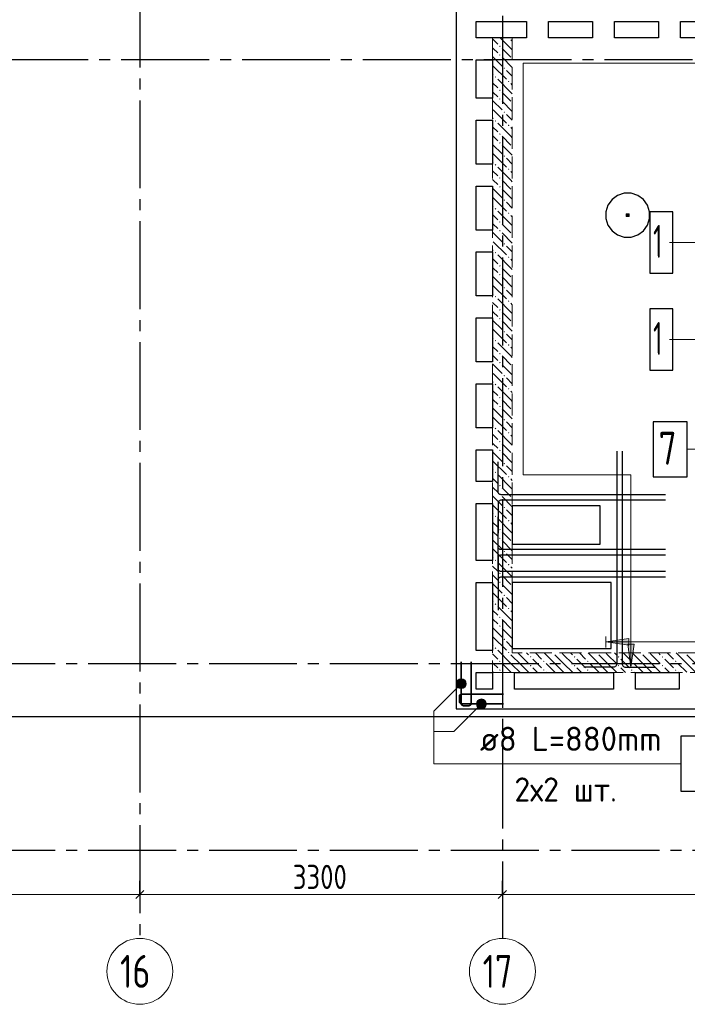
# Model space of a CAD drawing. Header units: millimetres. Extents: x 0 to 45010, y 0 to 29700.
# Tile 9 of 13: x 22837 to 28913, y 14850 to 23815. Entities that reach past the tile are written whole.
import ezdxf

# ---------------------------------------------------------------- set-up
doc = ezdxf.new("R2010")
doc.units = ezdxf.units.MM
doc.linetypes.add('______2', pattern=[270, 200, -70])
doc.linetypes.add('______5', pattern=[1100, 800, -100, 100, -100])
for name, color, linetype, lineweight in [('Standard', 7, 'Continuous', 25), ('ЖБ Перекрытие верхний уровень', 7, 'Continuous', 35), ('ЖБ Стена верхний уровень', 7, 'Continuous', 35), ('Обрамление проемов стержнями', 7, 'Continuous', 25), ('Оси', 40, '______5', 18), ('Позиционная метка линия выноска', 7, 'Continuous', 13), ('Позиционная метка номер позиции', 7, 'Continuous', 13)]:
    doc.layers.add(name, color=color, linetype=linetype, lineweight=lineweight)
doc.layers.add('Обрамление П-обр. равн.', color=7, linetype='Continuous', lineweight=25, true_color=0x5f1e0f)
doc.layers.add('Фиксатор', color=7, linetype='Continuous', lineweight=13, true_color=0x494949)
doc.styles.add('GOST 2.304-81', font='txt')
doc.styles.add('ISOCPEUR', font='txt')

msp = doc.modelspace()

# ---------------------------------------------------------------- hatches: boundary and pattern name
at = {"layer": 'ЖБ Стена верхний уровень', "linetype": 'Continuous', "lineweight": 18, "transparency": 33554687}
for points in [[(27200.5, 23573.1), (27206.9, 23579.6), (27213.5, 23573.1), (27206.9, 23566.6)], [(27290.3, 23650), (27287, 23646.6), (27283.6, 23650)], [(27200.5, 23493.1), (27206.9, 23499.6), (27213.5, 23493.1), (27206.9, 23486.6)], [(27240.4, 23373.1), (27247, 23379.6), (27253.5, 23373.1), (27247, 23366.6)], [(27160.4, 23293.1), (27167, 23299.6), (27173.5, 23293.1), (27167, 23286.6)], [(27280.5, 23253.1), (27287, 23259.6), (27293.4, 23253.1), (27287, 23246.6)], [(27200.5, 23173.1), (27206.9, 23179.6), (27213.5, 23173.1), (27206.9, 23166.6)], [(27200.5, 23093.1), (27206.9, 23099.6), (27213.5, 23093.1), (27206.9, 23086.6)], [(27240.4, 22973.1), (27247, 22979.6), (27253.5, 22973.1), (27247, 22966.6)], [(27160.4, 22893.1), (27167, 22899.6), (27173.5, 22893.1), (27167, 22886.6)], [(27200.5, 22773.1), (27206.9, 22779.6), (27213.5, 22773.1), (27206.9, 22766.6)], [(27280.5, 22853.1), (27287, 22859.6), (27293.4, 22853.1), (27287, 22846.6)], [(27200.5, 22693.1), (27206.9, 22699.6), (27213.5, 22693.1), (27206.9, 22686.6)], [(27240.4, 22573.1), (27247, 22579.6), (27253.5, 22573.1), (27247, 22566.6)], [(27160.4, 22493.1), (27167, 22499.6), (27173.5, 22493.1), (27167, 22486.6)], [(27280.5, 22453.1), (27287, 22459.6), (27293.4, 22453.1), (27287, 22446.6)], [(27200.5, 22373.1), (27206.9, 22379.6), (27213.5, 22373.1), (27206.9, 22366.6)], [(27200.5, 22293.1), (27206.9, 22299.6), (27213.5, 22293.1), (27206.9, 22286.6)], [(27240.4, 22173.1), (27247, 22179.6), (27253.5, 22173.1), (27247, 22166.6)], [(27160.4, 22093.1), (27167, 22099.6), (27173.5, 22093.1), (27167, 22086.6)], [(27280.5, 22053.1), (27287, 22059.6), (27293.4, 22053.1), (27287, 22046.6)], [(27200.5, 21973.1), (27206.9, 21979.6), (27213.5, 21973.1), (27206.9, 21966.6)], [(27200.5, 21893.1), (27206.9, 21899.6), (27213.5, 21893.1), (27206.9, 21886.6)], [(27160.4, 21693.1), (27167, 21699.6), (27173.5, 21693.1), (27167, 21686.6)], [(27240.4, 21773.1), (27247, 21779.6), (27253.5, 21773.1), (27247, 21766.6)], [(27280.5, 21653.1), (27287, 21659.6), (27293.4, 21653.1), (27287, 21646.6)], [(27200.5, 21573.1), (27206.9, 21579.6), (27213.5, 21573.1), (27206.9, 21566.6)], [(27200.5, 21493.1), (27206.9, 21499.6), (27213.5, 21493.1), (27206.9, 21486.6)], [(27240.4, 21373.1), (27247, 21379.6), (27253.5, 21373.1), (27247, 21366.6)], [(27160.4, 21293.1), (27167, 21299.6), (27173.5, 21293.1), (27167, 21286.6)], [(27280.5, 21253.1), (27287, 21259.6), (27293.4, 21253.1), (27287, 21246.6)], [(27200.5, 21173.1), (27206.9, 21179.6), (27213.5, 21173.1), (27206.9, 21166.6)], [(27200.5, 21093.1), (27206.9, 21099.6), (27213.5, 21093.1), (27206.9, 21086.6)], [(27240.4, 20973.1), (27247, 20979.6), (27253.5, 20973.1), (27247, 20966.6)], [(27160.4, 20893.1), (27167, 20899.6), (27173.5, 20893.1), (27167, 20886.6)], [(27280.5, 20853.1), (27287, 20859.6), (27293.4, 20853.1), (27287, 20846.6)], [(27200.5, 20773.1), (27206.9, 20779.6), (27213.5, 20773.1), (27206.9, 20766.6)], [(27200.5, 20693.1), (27206.9, 20699.6), (27213.5, 20693.1), (27206.9, 20686.6)], [(27240.4, 20573.1), (27247, 20579.6), (27253.5, 20573.1), (27247, 20566.6)], [(27160.4, 20493.1), (27167, 20499.6), (27173.5, 20493.1), (27167, 20486.6)], [(27280.5, 20453.1), (27287, 20459.6), (27293.4, 20453.1), (27287, 20446.6)], [(27200.5, 20373.1), (27206.9, 20379.6), (27213.5, 20373.1), (27206.9, 20366.6)], [(27200.5, 20293.1), (27206.9, 20299.6), (27213.5, 20293.1), (27206.9, 20286.6)], [(27240.4, 20173.1), (27247, 20179.6), (27253.5, 20173.1), (27247, 20166.6)], [(27160.4, 20093.1), (27167, 20099.6), (27173.5, 20093.1), (27167, 20086.6)], [(27280.5, 20053.1), (27287, 20059.6), (27293.4, 20053.1), (27287, 20046.6)], [(27200.5, 19973.1), (27206.9, 19979.6), (27213.5, 19973.1), (27206.9, 19966.6)], [(27200.5, 19893.1), (27206.9, 19899.6), (27213.5, 19893.1), (27206.9, 19886.6)], [(27240.4, 19773.1), (27247, 19779.6), (27253.5, 19773.1), (27247, 19766.6)], [(27160.4, 19693.1), (27167, 19699.6), (27173.5, 19693.1), (27167, 19686.6)], [(27280.5, 19653.1), (27287, 19659.6), (27293.4, 19653.1), (27287, 19646.6)], [(27200.5, 19573.1), (27206.9, 19579.6), (27213.5, 19573.1), (27206.9, 19566.6)], [(27200.5, 19493.1), (27206.9, 19499.6), (27213.5, 19493.1), (27206.9, 19486.6)], [(27240.4, 19373.1), (27247, 19379.6), (27253.5, 19373.1), (27247, 19366.6)], [(27160.4, 19293.1), (27167, 19299.6), (27173.5, 19293.1), (27167, 19286.6)], [(27280.5, 19253.1), (27287, 19259.6), (27293.4, 19253.1), (27287, 19246.6)], [(27200.5, 19173.1), (27206.9, 19179.6), (27213.5, 19173.1), (27206.9, 19166.6)], [(27200.5, 19093.1), (27206.9, 19099.6), (27213.5, 19093.1), (27206.9, 19086.6)], [(27240.4, 18973.1), (27247, 18979.6), (27253.5, 18973.1), (27247, 18966.6)], [(27160.4, 18893.1), (27167, 18899.6), (27173.5, 18893.1), (27167, 18886.6)], [(27280.5, 18853.1), (27287, 18859.6), (27293.4, 18853.1), (27287, 18846.6)], [(27200.5, 18773.1), (27206.9, 18779.6), (27213.5, 18773.1), (27206.9, 18766.6)], [(27200.5, 18693.1), (27206.9, 18699.6), (27213.5, 18693.1), (27206.9, 18686.6)], [(27240.4, 18573.1), (27247, 18579.6), (27253.5, 18573.1), (27247, 18566.6)], [(27160.4, 18493.1), (27167, 18499.6), (27173.5, 18493.1), (27167, 18486.6)], [(27200.5, 18373.1), (27206.9, 18379.6), (27213.5, 18373.1), (27206.9, 18366.6)], [(27280.5, 18453.1), (27287, 18459.6), (27293.4, 18453.1), (27287, 18446.6)], [(27200.5, 18293.1), (27206.9, 18299.6), (27213.5, 18293.1), (27206.9, 18286.6)], [(27240.4, 18173.1), (27247, 18179.6), (27253.5, 18173.1), (27247, 18166.6)], [(27160.4, 18093.1), (27167, 18099.6), (27173.5, 18093.1), (27167, 18086.6)], [(27280.5, 18053.1), (27287, 18059.6), (27293.4, 18053.1), (27287, 18046.6)], [(27690.3, 18050), (27687, 18046.6), (27683.6, 18050)], [(28090.3, 18050), (28087, 18046.6), (28083.6, 18050)], [(28490.3, 18050), (28487, 18046.6), (28483.6, 18050)], [(28890.3, 18050), (28887, 18046.6), (28883.6, 18050)], [(27200.5, 17973.1), (27206.9, 17979.6), (27213.5, 17973.1), (27206.9, 17966.6)], [(27480.5, 18013.1), (27487, 18019.6), (27493.4, 18013.1), (27487, 18006.6)], [(27480.5, 17933.1), (27487, 17939.6), (27493.4, 17933.1), (27487, 17926.6)], [(27600.5, 17973.1), (27606.9, 17979.6), (27613.5, 17973.1), (27606.9, 17966.6)], [(27880.5, 18013.1), (27887, 18019.6), (27893.4, 18013.1), (27887, 18006.6)], [(27880.5, 17933.1), (27887, 17939.6), (27893.4, 17933.1), (27887, 17926.6)], [(28000.5, 17973.1), (28006.9, 17979.6), (28013.5, 17973.1), (28006.9, 17966.6)], [(28280.5, 18013.1), (28287, 18019.6), (28293.4, 18013.1), (28287, 18006.6)], [(28280.5, 17933.1), (28287, 17939.6), (28293.4, 17933.1), (28287, 17926.6)], [(28400.5, 17973.1), (28406.9, 17979.6), (28413.5, 17973.1), (28406.9, 17966.6)], [(28680.5, 18013.1), (28687, 18019.6), (28693.4, 18013.1), (28687, 18006.6)], [(28680.5, 17933.1), (28687, 17939.6), (28693.4, 17933.1), (28687, 17926.6)], [(28800.5, 17973.1), (28806.9, 17979.6), (28813.5, 17973.1), (28806.9, 17966.6)], [(27200.5, 17893.1), (27206.9, 17899.6), (27213.5, 17893.1), (27206.9, 17886.6)], [(27600.5, 17893.1), (27606.9, 17899.6), (27613.5, 17893.1), (27606.9, 17886.6)], [(28000.5, 17893.1), (28006.9, 17899.6), (28013.5, 17893.1), (28006.9, 17886.6)], [(28400.5, 17893.1), (28406.9, 17899.6), (28413.5, 17893.1), (28406.9, 17886.6)], [(28800.5, 17893.1), (28806.9, 17899.6), (28813.5, 17893.1), (28806.9, 17886.6)]]:
    msp.add_hatch(color=7, dxfattribs=at).paths.add_polyline_path(points, flags=16)
at = {"layer": 'Позиционная метка линия выноска', "linetype": 'Continuous', "lineweight": 13, "transparency": 33554687}
for points in [[(28380, 18120), (28170, 18150), (28380, 18180)], [(28430, 18130), (28400, 17920), (28370, 18130)]]:
    msp.add_hatch(color=7, dxfattribs=at).paths.add_polyline_path(points, flags=16)
at = {"layer": 'Позиционная метка номер позиции', "linetype": 'Continuous', "lineweight": 13, "transparency": 33554687}
for points in [[(26886.8, 17737.2), (26823.2, 17800.8), (26811.7, 17780.5)], [(26886.8, 17737.2), (26811.7, 17780.5), (26866.5, 17725.7)], [(26866.5, 17725.7), (26811.7, 17780.5), (26811.7, 17757.5)], [(26866.5, 17725.7), (26811.7, 17757.5), (26843.5, 17725.7)], [(26843.5, 17725.7), (26811.7, 17757.5), (26823.2, 17737.2)], [(26898.3, 17757.5), (26843.5, 17812.3), (26823.2, 17800.8)], [(26898.3, 17757.5), (26823.2, 17800.8), (26886.8, 17737.2)], [(26898.3, 17780.5), (26866.5, 17812.3), (26843.5, 17812.3)], [(26898.3, 17780.5), (26843.5, 17812.3), (26898.3, 17757.5)], [(26866.5, 17812.3), (26898.3, 17780.5), (26886.8, 17800.8)], [(27070.8, 17553.2), (27007.2, 17616.8), (26995.7, 17596.5)], [(27070.8, 17553.2), (26995.7, 17596.5), (27050.5, 17541.7)], [(27050.5, 17541.7), (26995.7, 17596.5), (26995.7, 17573.5)], [(27050.5, 17541.7), (26995.7, 17573.5), (27027.5, 17541.7)], [(27027.5, 17541.7), (26995.7, 17573.5), (27007.2, 17553.2)], [(27082.3, 17573.5), (27027.5, 17628.3), (27007.2, 17616.8)], [(27082.3, 17573.5), (27007.2, 17616.8), (27070.8, 17553.2)], [(27082.3, 17596.5), (27050.5, 17628.3), (27027.5, 17628.3)], [(27082.3, 17596.5), (27027.5, 17628.3), (27082.3, 17573.5)], [(27050.5, 17628.3), (27082.3, 17596.5), (27070.8, 17616.8)]]:
    msp.add_hatch(color=7, dxfattribs=at).paths.add_polyline_path(points)

# ---------------------------------------------------------------- linework, layer by layer
at = {"layer": 'Standard', "color": 251, "linetype": 'Continuous', "lineweight": -3, "true_color": 0x656565, "transparency": 33554687}
for p, q in [((23930, 15850), (23930, 15975)), ((27230, 15850), (27230, 15975)), ((23930, 15850), (23930, 15725)), ((23930, 15850), (23930, 15850)), ((27230, 15850), (27230, 15725)), ((27230, 15850), (27230, 15850))]:
    msp.add_line(p, q, dxfattribs=at)
at = {"layer": 'Standard', "color": 7, "linetype": 'Continuous', "lineweight": 25, "transparency": 33554687}
for p, q in [((23892.5, 15812.5), (23967.5, 15887.5)), ((27192.5, 15812.5), (27267.5, 15887.5))]:
    msp.add_line(p, q, dxfattribs=at)
at = {"layer": 'Standard', "color": 7, "linetype": 'Continuous', "lineweight": 13, "transparency": 33554687}
for p, q in [((20630, 15850), (23930, 15850)), ((23930, 15850), (27230, 15850)), ((27230, 15850), (31150, 15850))]:
    msp.add_line(p, q, dxfattribs=at)
at = {"layer": 'Standard', "color": 254, "linetype": 'Continuous', "lineweight": 25, "true_color": 0xc4c4ff, "transparency": 33554687}
msp.add_lwpolyline([(5699, 17469), (35561, 17469), (35561, 25470), (5699, 25470), (5699, 17469)], dxfattribs=at)
at = {"layer": 'ЖБ Перекрытие верхний уровень', "color": 7, "linetype": 'Continuous', "lineweight": 25, "transparency": 33554687}
for p, q in [((26810, 25400), (26810, 23800)), ((26810, 23800), (26810, 17540)), ((26990, 23650), (26990, 23800)), ((26990, 23800), (27450, 23800)), ((27450, 23800), (27450, 23650)), ((27650, 23650), (27650, 23800)), ((27650, 23800), (28050, 23800)), ((28050, 23800), (28050, 23650)), ((28250, 23650), (28250, 23800)), ((28250, 23800), (28650, 23800)), ((28650, 23800), (28650, 23650)), ((28850, 23800), (29250, 23800)), ((28850, 23650), (28850, 23800)), ((27450, 23650), (26990, 23650)), ((28050, 23650), (27650, 23650)), ((28650, 23650), (28250, 23650)), ((29250, 23650), (28850, 23650)), ((26990, 23100), (26990, 23450)), ((26990, 23450), (27140, 23450)), ((27140, 23450), (27140, 23100)), ((27140, 23100), (26990, 23100)), ((26990, 22500), (26990, 22900)), ((26990, 22900), (27140, 22900)), ((27140, 22900), (27140, 22500)), ((27140, 22500), (26990, 22500)), ((26990, 21900), (26990, 22300)), ((26990, 22300), (27140, 22300)), ((27140, 22300), (27140, 21900)), ((28338.5, 22234.2), (28278.4, 22214.7)), ((28401.6, 22234.2), (28338.5, 22234.2)), ((28461.6, 22214.7), (28401.6, 22234.2)), ((28227.4, 22177.6), (28190.3, 22126.6)), ((28278.4, 22214.7), (28227.4, 22177.6)), ((28512.6, 22177.6), (28461.6, 22214.7)), ((28549.7, 22126.6), (28512.6, 22177.6)), ((28190.3, 22126.6), (28170.8, 22066.5)), ((28170.8, 22066.5), (28170.8, 22003.5)), ((28569.2, 22066.5), (28549.7, 22126.6)), ((28569.2, 22003.5), (28569.2, 22066.5)), ((28170.8, 22003.5), (28190.3, 21943.5)), ((28549.7, 21943.5), (28569.2, 22003.5)), ((27140, 21900), (26990, 21900)), ((28190.3, 21943.5), (28227.4, 21892.4)), ((28227.4, 21892.4), (28278.4, 21855.3)), ((28461.6, 21855.3), (28512.6, 21892.4)), ((28512.6, 21892.4), (28549.7, 21943.5)), ((28278.4, 21855.3), (28338.5, 21835.8)), ((28338.5, 21835.8), (28401.6, 21835.8)), ((28401.6, 21835.8), (28461.6, 21855.3)), ((26990, 21300), (26990, 21700)), ((26990, 21700), (27140, 21700)), ((27140, 21700), (27140, 21300)), ((27140, 21300), (26990, 21300)), ((26990, 20700), (26990, 21100)), ((26990, 21100), (27140, 21100)), ((27140, 21100), (27140, 20700)), ((27140, 20700), (26990, 20700)), ((26990, 20100), (26990, 20500)), ((26990, 20500), (27140, 20500)), ((27140, 20500), (27140, 20100)), ((27140, 20100), (26990, 20100)), ((26990, 19610), (26990, 19900)), ((26990, 19900), (27140, 19900)), ((27140, 19900), (27140, 19610)), ((27140, 19610), (26990, 19610)), ((26990, 18890), (26990, 19410)), ((26990, 19410), (27140, 19410)), ((27140, 19410), (27140, 18890)), ((28120, 19390), (27320, 19390)), ((27320, 19390), (27320, 19040)), ((28120, 19040), (28120, 19390)), ((27320, 19040), (28120, 19040)), ((27140, 18890), (26990, 18890)), ((26990, 18070), (26990, 18690)), ((26990, 18690), (27140, 18690)), ((27140, 18690), (27140, 18070)), ((28220, 18690), (27320, 18690)), ((27320, 18690), (27320, 18090)), ((28220, 18090), (28220, 18690)), ((27140, 18070), (26990, 18070)), ((27320, 18090), (28220, 18090)), ((26990, 17870), (27140, 17870)), ((26990, 17720), (26990, 17870)), ((27140, 17870), (27140, 17720)), ((27340, 17870), (28240, 17870)), ((27340, 17720), (27340, 17870)), ((28240, 17870), (28240, 17720)), ((28440, 17720), (28440, 17870)), ((28440, 17870), (28840, 17870)), ((28840, 17870), (28840, 17720)), ((27140, 17720), (26990, 17720)), ((28240, 17720), (27340, 17720)), ((28840, 17720), (28440, 17720)), ((26810, 17540), (35490, 17540))]:
    msp.add_line(p, q, dxfattribs=at)
at = {"layer": 'ЖБ Перекрытие верхний уровень', "color": 7, "linetype": 'Continuous', "lineweight": 13, "transparency": 33554687}
for points in [[(28356.7, 22048.3), (28383.3, 22048.3), (28383.3, 22021.7), (28356.7, 22021.7), (28356.7, 22048.3)], [(28381.7, 22023.3), (28358.3, 22023.3), (28358.3, 22046.7), (28381.7, 22046.7), (28381.7, 22023.3)], [(28360, 22045), (28380, 22045), (28380, 22045), (28360, 22045), (28360, 22045), (28360, 22025), (28380, 22025), (28380, 22045), (28360, 22045)], [(28361.7, 22043.3), (28378.3, 22043.3), (28378.3, 22043.3), (28361.7, 22043.3), (28361.7, 22043.3), (28361.7, 22026.7), (28378.3, 22026.7), (28378.3, 22043.3), (28361.7, 22043.3)], [(28363.3, 22041.7), (28376.7, 22041.7), (28376.7, 22041.7), (28363.3, 22041.7), (28363.3, 22041.7), (28363.3, 22028.3), (28376.7, 22028.3), (28376.7, 22041.7), (28363.3, 22041.7)], [(28365, 22040), (28375, 22040), (28375, 22030), (28365, 22030), (28365, 22040)], [(28373.3, 22031.7), (28366.7, 22031.7), (28366.7, 22038.3), (28373.3, 22038.3), (28373.3, 22031.7)], [(28368.3, 22036.7), (28371.7, 22036.7), (28371.7, 22033.3), (28368.3, 22033.3), (28368.3, 22036.7)]]:
    msp.add_lwpolyline(points, dxfattribs=at)
at = {"layer": 'ЖБ Стена верхний уровень', "color": 251, "linetype": '______2', "lineweight": 13, "true_color": 0x656565, "transparency": 33554687}
for p, q in [((27140, 23650), (27140, 17870)), ((27320, 23650), (27140, 23650)), ((27320, 18050), (27320, 23650)), ((32270, 18050), (27320, 18050)), ((27140, 17870), (27320, 17870)), ((27320, 17870), (32270, 17870))]:
    msp.add_line(p, q, dxfattribs=at)
at = {"layer": 'ЖБ Стена верхний уровень', "color": 9, "linetype": 'Continuous', "lineweight": 18, "true_color": 0xc7c7c7, "transparency": 33554687}
for p, q in [((27140, 23640.1), (27187, 23593.1)), ((27306.9, 23553.1), (27210.1, 23650)), ((27306.9, 23633.1), (27320, 23620.1)), ((27147, 23553.1), (27140, 23560.1)), ((27187, 23513.1), (27147, 23553.1)), ((27226.9, 23553.1), (27306.9, 23473.1)), ((27306.9, 23553.1), (27320, 23540.1)), ((27140, 23480.1), (27226.9, 23393.1)), ((27226.9, 23473.1), (27320, 23380.1)), ((27140, 23320.1), (27147, 23313.1)), ((27147, 23393.1), (27267, 23273.1)), ((27320, 23300.1), (27267, 23353.1)), ((27140, 23240.1), (27187, 23193.1)), ((27306.9, 23153.1), (27187, 23273.1)), ((27306.9, 23233.1), (27320, 23220.1)), ((27147, 23153.1), (27140, 23160.1)), ((27187, 23113.1), (27147, 23153.1)), ((27226.9, 23153.1), (27306.9, 23073.1)), ((27306.9, 23153.1), (27320, 23140.1)), ((27140, 23080.1), (27226.9, 22993.1)), ((27226.9, 23073.1), (27320, 22980.1)), ((27147, 22993.1), (27267, 22873.1)), ((27320, 22900.1), (27267, 22953.1)), ((27140, 22920.1), (27147, 22913.1)), ((27306.9, 22753.1), (27187, 22873.1)), ((27140, 22840.1), (27187, 22793.1)), ((27306.9, 22833.1), (27320, 22820.1)), ((27147, 22753.1), (27140, 22760.1)), ((27187, 22713.1), (27147, 22753.1)), ((27226.9, 22753.1), (27306.9, 22673.1)), ((27306.9, 22753.1), (27320, 22740.1)), ((27140, 22680.1), (27226.9, 22593.1)), ((27147, 22593.1), (27267, 22473.1)), ((27226.9, 22673.1), (27320, 22580.1)), ((27140, 22520.1), (27147, 22513.1)), ((27320, 22500.1), (27267, 22553.1)), ((27140, 22440.1), (27187, 22393.1)), ((27306.9, 22353.1), (27187, 22473.1)), ((27306.9, 22433.1), (27320, 22420.1)), ((27147, 22353.1), (27140, 22360.1)), ((27187, 22313.1), (27147, 22353.1)), ((27226.9, 22353.1), (27306.9, 22273.1)), ((27306.9, 22353.1), (27320, 22340.1)), ((27140, 22280.1), (27226.9, 22193.1)), ((27226.9, 22273.1), (27320, 22180.1)), ((27147, 22193.1), (27267, 22073.1)), ((27320, 22100.1), (27267, 22153.1)), ((27140, 22120.1), (27147, 22113.1)), ((27306.9, 21953.1), (27187, 22073.1)), ((27140, 22040.1), (27187, 21993.1)), ((27306.9, 22033.1), (27320, 22020.1)), ((27147, 21953.1), (27140, 21960.1)), ((27140, 21880.1), (27226.9, 21793.1)), ((27187, 21913.1), (27147, 21953.1)), ((27226.9, 21953.1), (27306.9, 21873.1)), ((27306.9, 21953.1), (27320, 21940.1)), ((27147, 21793.1), (27267, 21673.1)), ((27226.9, 21873.1), (27320, 21780.1)), ((27140, 21720.1), (27147, 21713.1)), ((27320, 21700.1), (27267, 21753.1)), ((27140, 21640.1), (27187, 21593.1)), ((27306.9, 21553.1), (27187, 21673.1)), ((27306.9, 21633.1), (27320, 21620.1)), ((27147, 21553.1), (27140, 21560.1)), ((27187, 21513.1), (27147, 21553.1)), ((27226.9, 21553.1), (27306.9, 21473.1)), ((27306.9, 21553.1), (27320, 21540.1)), ((27140, 21480.1), (27226.9, 21393.1)), ((27226.9, 21473.1), (27320, 21380.1)), ((27147, 21393.1), (27267, 21273.1)), ((27320, 21300.1), (27267, 21353.1)), ((27140, 21320.1), (27147, 21313.1)), ((27306.9, 21153.1), (27187, 21273.1)), ((27140, 21240.1), (27187, 21193.1)), ((27147, 21153.1), (27140, 21160.1)), ((27306.9, 21233.1), (27320, 21220.1)), ((27140, 21080.1), (27226.9, 20993.1)), ((27187, 21113.1), (27147, 21153.1)), ((27226.9, 21153.1), (27306.9, 21073.1)), ((27226.9, 21073.1), (27320, 20980.1)), ((27306.9, 21153.1), (27320, 21140.1)), ((27147, 20993.1), (27267, 20873.1)), ((27140, 20920.1), (27147, 20913.1)), ((27320, 20900.1), (27267, 20953.1)), ((27140, 20840.1), (27187, 20793.1)), ((27306.9, 20753.1), (27187, 20873.1)), ((27306.9, 20833.1), (27320, 20820.1)), ((27147, 20753.1), (27140, 20760.1)), ((27187, 20713.1), (27147, 20753.1)), ((27226.9, 20753.1), (27306.9, 20673.1)), ((27306.9, 20753.1), (27320, 20740.1)), ((27140, 20680.1), (27226.9, 20593.1)), ((27226.9, 20673.1), (27320, 20580.1)), ((27147, 20593.1), (27267, 20473.1)), ((27320, 20500.1), (27267, 20553.1)), ((27140, 20520.1), (27147, 20513.1)), ((27306.9, 20353.1), (27187, 20473.1)), ((27140, 20440.1), (27187, 20393.1)), ((27147, 20353.1), (27140, 20360.1)), ((27187, 20313.1), (27147, 20353.1)), ((27226.9, 20353.1), (27306.9, 20273.1)), ((27306.9, 20433.1), (27320, 20420.1)), ((27306.9, 20353.1), (27320, 20340.1)), ((27140, 20280.1), (27226.9, 20193.1)), ((27226.9, 20273.1), (27320, 20180.1)), ((27147, 20193.1), (27267, 20073.1)), ((27140, 20120.1), (27147, 20113.1)), ((27320, 20100.1), (27267, 20153.1)), ((27140, 20040.1), (27187, 19993.1)), ((27306.9, 19953.1), (27187, 20073.1)), ((27306.9, 20033.1), (27320, 20020.1)), ((27147, 19953.1), (27140, 19960.1)), ((27187, 19913.1), (27147, 19953.1)), ((27226.9, 19953.1), (27306.9, 19873.1)), ((27306.9, 19953.1), (27320, 19940.1)), ((27140, 19880.1), (27226.9, 19793.1)), ((27226.9, 19873.1), (27320, 19780.1)), ((27147, 19793.1), (27267, 19673.1)), ((27320, 19700.1), (27267, 19753.1)), ((27140, 19720.1), (27147, 19713.1)), ((27140, 19640.1), (27187, 19593.1)), ((27306.9, 19553.1), (27187, 19673.1)), ((27147, 19553.1), (27140, 19560.1)), ((27187, 19513.1), (27147, 19553.1)), ((27226.9, 19553.1), (27306.9, 19473.1)), ((27306.9, 19633.1), (27320, 19620.1)), ((27306.9, 19553.1), (27320, 19540.1)), ((27140, 19480.1), (27226.9, 19393.1)), ((27226.9, 19473.1), (27320, 19380.1)), ((27147, 19393.1), (27267, 19273.1)), ((27140, 19320.1), (27147, 19313.1)), ((27320, 19300.1), (27267, 19353.1)), ((27140, 19240.1), (27187, 19193.1)), ((27306.9, 19153.1), (27187, 19273.1)), ((27306.9, 19233.1), (27320, 19220.1)), ((27147, 19153.1), (27140, 19160.1)), ((27187, 19113.1), (27147, 19153.1)), ((27226.9, 19153.1), (27306.9, 19073.1)), ((27306.9, 19153.1), (27320, 19140.1)), ((27140, 19080.1), (27226.9, 18993.1)), ((27226.9, 19073.1), (27320, 18980.1)), ((27140, 18920.1), (27147, 18913.1)), ((27147, 18993.1), (27267, 18873.1)), ((27320, 18900.1), (27267, 18953.1)), ((27140, 18840.1), (27187, 18793.1)), ((27306.9, 18753.1), (27187, 18873.1)), ((27306.9, 18833.1), (27320, 18820.1)), ((27147, 18753.1), (27140, 18760.1)), ((27187, 18713.1), (27147, 18753.1)), ((27226.9, 18753.1), (27306.9, 18673.1)), ((27306.9, 18753.1), (27320, 18740.1)), ((27140, 18680.1), (27226.9, 18593.1)), ((27226.9, 18673.1), (27320, 18580.1)), ((27147, 18593.1), (27267, 18473.1)), ((27140, 18520.1), (27147, 18513.1)), ((27306.9, 18353.1), (27187, 18473.1)), ((27320, 18500.1), (27267, 18553.1)), ((27140, 18440.1), (27187, 18393.1)), ((27306.9, 18433.1), (27320, 18420.1)), ((27147, 18353.1), (27140, 18360.1)), ((27187, 18313.1), (27147, 18353.1)), ((27226.9, 18353.1), (27306.9, 18273.1)), ((27306.9, 18353.1), (27320, 18340.1)), ((27140, 18280.1), (27226.9, 18193.1)), ((27226.9, 18273.1), (27320, 18180.1)), ((27140, 18120.1), (27147, 18113.1)), ((27147, 18193.1), (27267, 18073.1)), ((27320, 18100.1), (27267, 18153.1)), ((27140, 18040.1), (27187, 17993.1)), ((27306.9, 17953.1), (27187, 18073.1)), ((27306.9, 18033.1), (27320, 18020.1)), ((27320, 18020.1), (27387, 17953.1)), ((27387, 18033.1), (27370.1, 18050)), ((27387, 18033.1), (27467, 17953.1)), ((27450.1, 18050), (27467, 18033.1)), ((27530.1, 18050), (27587, 17993.1)), ((27706.9, 17953.1), (27610.1, 18050)), ((27706.9, 18033.1), (27787, 17953.1)), ((27787, 18033.1), (27770.1, 18050)), ((27787, 18033.1), (27867, 17953.1)), ((27850.1, 18050), (27867, 18033.1)), ((27930.1, 18050), (27987, 17993.1)), ((28106.9, 17953.1), (28010.1, 18050)), ((28106.9, 18033.1), (28187, 17953.1)), ((28187, 18033.1), (28170.1, 18050)), ((28187, 18033.1), (28267, 17953.1)), ((28250.1, 18050), (28267, 18033.1)), ((28330.1, 18050), (28387, 17993.1)), ((28506.9, 17953.1), (28410.1, 18050)), ((28506.9, 18033.1), (28587, 17953.1)), ((28587, 18033.1), (28570.1, 18050)), ((28587, 18033.1), (28667, 17953.1)), ((28650.1, 18050), (28667, 18033.1)), ((28730.1, 18050), (28787, 17993.1)), ((28906.9, 17953.1), (28810.1, 18050)), ((28906.9, 18033.1), (28987, 17953.1)), ((27147, 17953.1), (27140, 17960.1)), ((27187, 17913.1), (27147, 17953.1)), ((27226.9, 17953.1), (27306.9, 17873.1)), ((27306.9, 17953.1), (27320, 17940.1)), ((27320, 17940.1), (27387, 17873.1)), ((27387, 17953.1), (27470.1, 17870)), ((27547, 17953.1), (27506.9, 17993.1)), ((27587, 17913.1), (27547, 17953.1)), ((27626.9, 17953.1), (27706.9, 17873.1)), ((27706.9, 17953.1), (27787, 17873.1)), ((27787, 17953.1), (27870.1, 17870)), ((27947, 17953.1), (27906.9, 17993.1)), ((27987, 17913.1), (27947, 17953.1)), ((28026.9, 17953.1), (28106.9, 17873.1)), ((28106.9, 17953.1), (28187, 17873.1)), ((28187, 17953.1), (28270.1, 17870)), ((28347, 17953.1), (28306.9, 17993.1)), ((28387, 17913.1), (28347, 17953.1)), ((28426.9, 17953.1), (28506.9, 17873.1)), ((28506.9, 17953.1), (28587, 17873.1)), ((28587, 17953.1), (28670.1, 17870)), ((28747, 17953.1), (28706.9, 17993.1)), ((28787, 17913.1), (28747, 17953.1)), ((28826.9, 17953.1), (28906.9, 17873.1)), ((28906.9, 17953.1), (28987, 17873.1)), ((27140, 17880.1), (27150.1, 17870)), ((27226.9, 17873.1), (27230.1, 17870)), ((27506.9, 17913.1), (27550.1, 17870)), ((27626.9, 17873.1), (27630.1, 17870)), ((27906.9, 17913.1), (27950.1, 17870)), ((28026.9, 17873.1), (28030.1, 17870)), ((28306.9, 17913.1), (28350.1, 17870)), ((28426.9, 17873.1), (28430.1, 17870)), ((28706.9, 17913.1), (28750.1, 17870)), ((28826.9, 17873.1), (28830.1, 17870))]:
    msp.add_line(p, q, dxfattribs=at)
at = {"layer": 'Обрамление П-обр. равн.', "color": 7, "linetype": 'Continuous', "lineweight": 35, "transparency": 33554687}
for points in [[(26855, 17969), (26855, 17588.1), (26855.5, 17584.6), (26856.7, 17580.9), (26858.6, 17577.6), (26860.9, 17574.9), (26863.6, 17572.6), (26866.9, 17570.7), (26870.6, 17569.5), (26874.1, 17569), (26925.9, 17569), (26929.4, 17569.5), (26933.1, 17570.7), (26936.4, 17572.6), (26939.1, 17574.9), (26941.4, 17577.6), (26943.3, 17580.9), (26944.5, 17584.6), (26945, 17588.1), (26945, 17969)], [(26855, 17969), (26855, 17588.1), (26855.5, 17584.6), (26856.7, 17580.9), (26858.6, 17577.6), (26860.9, 17574.9), (26863.6, 17572.6), (26866.9, 17570.7), (26870.6, 17569.5), (26874.1, 17569), (26925.9, 17569), (26929.4, 17569.5), (26933.1, 17570.7), (26936.4, 17572.6), (26939.1, 17574.9), (26941.4, 17577.6), (26943.3, 17580.9), (26944.5, 17584.6), (26945, 17588.1), (26945, 17969)], [(27239, 17585), (26858.1, 17585), (26854.6, 17585.5), (26850.9, 17586.7), (26847.6, 17588.6), (26844.9, 17590.9), (26842.6, 17593.6), (26840.7, 17596.9), (26839.5, 17600.6), (26839, 17604.1), (26839, 17655.9), (26839.5, 17659.4), (26840.7, 17663.1), (26842.6, 17666.4), (26844.9, 17669.1), (26847.6, 17671.4), (26850.9, 17673.3), (26854.6, 17674.5), (26858.1, 17675), (27239, 17675)], [(27239, 17585), (26858.1, 17585), (26854.6, 17585.5), (26850.9, 17586.7), (26847.6, 17588.6), (26844.9, 17590.9), (26842.6, 17593.6), (26840.7, 17596.9), (26839.5, 17600.6), (26839, 17604.1), (26839, 17655.9), (26839.5, 17659.4), (26840.7, 17663.1), (26842.6, 17666.4), (26844.9, 17669.1), (26847.6, 17671.4), (26850.9, 17673.3), (26854.6, 17674.5), (26858.1, 17675), (27239, 17675)]]:
    msp.add_lwpolyline(points, dxfattribs=at)
at = {"layer": 'Обрамление П-обр. равн.', "color": 7, "linetype": 'Continuous', "lineweight": 25, "transparency": 33554687}
msp.add_lwpolyline([(28855, 16790), (29165, 16790), (29165, 17290), (28855, 17290), (28855, 16790)], dxfattribs=at)
at = {"layer": 'Обрамление проемов стержнями', "color": 7, "linetype": 'Continuous', "lineweight": 25, "transparency": 33554687}
for points in [[(28270, 19885), (28270, 17948.7), (28269.3, 17943.4), (28267.5, 17937.9), (28264.6, 17932.9), (28261.2, 17928.8), (28257.1, 17925.3), (28252.1, 17922.5), (28246.6, 17920.7), (28241.3, 17920), (27970, 17920)], [(28270, 19885), (28270, 17948.7), (28269.3, 17943.4), (28267.5, 17937.9), (28264.6, 17932.9), (28261.2, 17928.8), (28257.1, 17925.3), (28252.1, 17922.5), (28246.6, 17920.7), (28241.3, 17920), (27970, 17920)], [(28270, 19885), (28270, 17948.7), (28269.3, 17943.4), (28267.5, 17937.9), (28264.6, 17932.9), (28261.2, 17928.8), (28257.1, 17925.3), (28252.1, 17922.5), (28246.6, 17920.7), (28241.3, 17920), (27970, 17920)], [(28270, 19885), (28270, 17948.7), (28269.3, 17943.4), (28267.5, 17937.9), (28264.6, 17932.9), (28261.2, 17928.8), (28257.1, 17925.3), (28252.1, 17922.5), (28246.6, 17920.7), (28241.3, 17920), (27970, 17920)], [(28320, 19885), (28320, 17948.7), (28320.7, 17943.4), (28322.5, 17937.9), (28325.4, 17932.9), (28328.8, 17928.8), (28332.9, 17925.3), (28337.9, 17922.5), (28343.4, 17920.7), (28348.7, 17920), (28620, 17920)], [(28320, 19885), (28320, 17948.7), (28320.7, 17943.4), (28322.5, 17937.9), (28325.4, 17932.9), (28328.8, 17928.8), (28332.9, 17925.3), (28337.9, 17922.5), (28343.4, 17920.7), (28348.7, 17920), (28620, 17920)], [(28320, 19885), (28320, 17948.7), (28320.7, 17943.4), (28322.5, 17937.9), (28325.4, 17932.9), (28328.8, 17928.8), (28332.9, 17925.3), (28337.9, 17922.5), (28343.4, 17920.7), (28348.7, 17920), (28620, 17920)], [(28320, 19885), (28320, 17948.7), (28320.7, 17943.4), (28322.5, 17937.9), (28325.4, 17932.9), (28328.8, 17928.8), (28332.9, 17925.3), (28337.9, 17922.5), (28343.4, 17920.7), (28348.7, 17920), (28620, 17920)], [(28715, 19490), (27218.7, 19490), (27213.4, 19490.7), (27207.9, 19492.5), (27202.9, 19495.3), (27198.8, 19498.8), (27195.3, 19502.9), (27192.5, 19507.9), (27190.7, 19513.4), (27190, 19518.7), (27190, 19790)], [(28715, 19490), (27218.7, 19490), (27213.4, 19490.7), (27207.9, 19492.5), (27202.9, 19495.3), (27198.8, 19498.8), (27195.3, 19502.9), (27192.5, 19507.9), (27190.7, 19513.4), (27190, 19518.7), (27190, 19790)], [(28715, 19490), (27218.7, 19490), (27213.4, 19490.7), (27207.9, 19492.5), (27202.9, 19495.3), (27198.8, 19498.8), (27195.3, 19502.9), (27192.5, 19507.9), (27190.7, 19513.4), (27190, 19518.7), (27190, 19790)], [(28715, 19490), (27218.7, 19490), (27213.4, 19490.7), (27207.9, 19492.5), (27202.9, 19495.3), (27198.8, 19498.8), (27195.3, 19502.9), (27192.5, 19507.9), (27190.7, 19513.4), (27190, 19518.7), (27190, 19790)], [(28715, 19440), (27218.7, 19440), (27213.4, 19439.3), (27207.9, 19437.5), (27202.9, 19434.6), (27198.8, 19431.2), (27195.3, 19427.1), (27192.5, 19422.1), (27190.7, 19416.6), (27190, 19411.3), (27190, 19140)], [(28715, 19440), (27218.7, 19440), (27213.4, 19439.3), (27207.9, 19437.5), (27202.9, 19434.6), (27198.8, 19431.2), (27195.3, 19427.1), (27192.5, 19422.1), (27190.7, 19416.6), (27190, 19411.3), (27190, 19140)], [(28715, 19440), (27218.7, 19440), (27213.4, 19439.3), (27207.9, 19437.5), (27202.9, 19434.6), (27198.8, 19431.2), (27195.3, 19427.1), (27192.5, 19422.1), (27190.7, 19416.6), (27190, 19411.3), (27190, 19140)], [(28715, 19440), (27218.7, 19440), (27213.4, 19439.3), (27207.9, 19437.5), (27202.9, 19434.6), (27198.8, 19431.2), (27195.3, 19427.1), (27192.5, 19422.1), (27190.7, 19416.6), (27190, 19411.3), (27190, 19140)], [(28715, 18990), (27218.7, 18990), (27213.4, 18990.7), (27207.9, 18992.5), (27202.9, 18995.3), (27198.8, 18998.8), (27195.3, 19002.9), (27192.5, 19007.9), (27190.7, 19013.4), (27190, 19018.7), (27190, 19290)], [(28715, 18990), (27218.7, 18990), (27213.4, 18990.7), (27207.9, 18992.5), (27202.9, 18995.3), (27198.8, 18998.8), (27195.3, 19002.9), (27192.5, 19007.9), (27190.7, 19013.4), (27190, 19018.7), (27190, 19290)], [(28715, 18990), (27218.7, 18990), (27213.4, 18990.7), (27207.9, 18992.5), (27202.9, 18995.3), (27198.8, 18998.8), (27195.3, 19002.9), (27192.5, 19007.9), (27190.7, 19013.4), (27190, 19018.7), (27190, 19290)], [(28715, 18990), (27218.7, 18990), (27213.4, 18990.7), (27207.9, 18992.5), (27202.9, 18995.3), (27198.8, 18998.8), (27195.3, 19002.9), (27192.5, 19007.9), (27190.7, 19013.4), (27190, 19018.7), (27190, 19290)], [(28715, 18790), (27218.7, 18790), (27213.4, 18790.7), (27207.9, 18792.5), (27202.9, 18795.3), (27198.8, 18798.8), (27195.3, 18802.9), (27192.5, 18807.9), (27190.7, 18813.4), (27190, 18818.7), (27190, 19090)], [(28715, 18790), (27218.7, 18790), (27213.4, 18790.7), (27207.9, 18792.5), (27202.9, 18795.3), (27198.8, 18798.8), (27195.3, 18802.9), (27192.5, 18807.9), (27190.7, 18813.4), (27190, 18818.7), (27190, 19090)], [(28715, 18790), (27218.7, 18790), (27213.4, 18790.7), (27207.9, 18792.5), (27202.9, 18795.3), (27198.8, 18798.8), (27195.3, 18802.9), (27192.5, 18807.9), (27190.7, 18813.4), (27190, 18818.7), (27190, 19090)], [(28715, 18790), (27218.7, 18790), (27213.4, 18790.7), (27207.9, 18792.5), (27202.9, 18795.3), (27198.8, 18798.8), (27195.3, 18802.9), (27192.5, 18807.9), (27190.7, 18813.4), (27190, 18818.7), (27190, 19090)], [(28715, 18940), (27218.7, 18940), (27213.4, 18939.3), (27207.9, 18937.5), (27202.9, 18934.6), (27198.8, 18931.2), (27195.3, 18927.1), (27192.5, 18922.1), (27190.7, 18916.6), (27190, 18911.3), (27190, 18640)], [(28715, 18940), (27218.7, 18940), (27213.4, 18939.3), (27207.9, 18937.5), (27202.9, 18934.6), (27198.8, 18931.2), (27195.3, 18927.1), (27192.5, 18922.1), (27190.7, 18916.6), (27190, 18911.3), (27190, 18640)], [(28715, 18940), (27218.7, 18940), (27213.4, 18939.3), (27207.9, 18937.5), (27202.9, 18934.6), (27198.8, 18931.2), (27195.3, 18927.1), (27192.5, 18922.1), (27190.7, 18916.6), (27190, 18911.3), (27190, 18640)], [(28715, 18940), (27218.7, 18940), (27213.4, 18939.3), (27207.9, 18937.5), (27202.9, 18934.6), (27198.8, 18931.2), (27195.3, 18927.1), (27192.5, 18922.1), (27190.7, 18916.6), (27190, 18911.3), (27190, 18640)], [(28715, 18740), (27218.7, 18740), (27213.4, 18739.3), (27207.9, 18737.5), (27202.9, 18734.6), (27198.8, 18731.2), (27195.3, 18727.1), (27192.5, 18722.1), (27190.7, 18716.6), (27190, 18711.3), (27190, 18440)], [(28715, 18740), (27218.7, 18740), (27213.4, 18739.3), (27207.9, 18737.5), (27202.9, 18734.6), (27198.8, 18731.2), (27195.3, 18727.1), (27192.5, 18722.1), (27190.7, 18716.6), (27190, 18711.3), (27190, 18440)], [(28715, 18740), (27218.7, 18740), (27213.4, 18739.3), (27207.9, 18737.5), (27202.9, 18734.6), (27198.8, 18731.2), (27195.3, 18727.1), (27192.5, 18722.1), (27190.7, 18716.6), (27190, 18711.3), (27190, 18440)], [(28715, 18740), (27218.7, 18740), (27213.4, 18739.3), (27207.9, 18737.5), (27202.9, 18734.6), (27198.8, 18731.2), (27195.3, 18727.1), (27192.5, 18722.1), (27190.7, 18716.6), (27190, 18711.3), (27190, 18440)]]:
    msp.add_lwpolyline(points, dxfattribs=at)
at = {"layer": 'Оси', "color": 8, "linetype": '______5', "lineweight": -3, "transparency": 33554687}
for p, q in [((27230, 24950), (27230, 15450)), ((23930, 24180), (23930, 15450)), ((35560, 23450), (4100, 23450)), ((35560, 23450), (4100, 23450)), ((35260, 17950), (4100, 17950)), ((35260, 16250), (4100, 16250))]:
    msp.add_line(p, q, dxfattribs=at)
at = {"layer": 'Оси', "color": 7, "linetype": 'Continuous', "lineweight": 13, "transparency": 33554687}
for centre in [(23930, 15150), (27230, 15150)]:
    msp.add_circle(centre, 300, dxfattribs=at)
at = {"layer": 'Позиционная метка линия выноска', "color": 251, "linetype": 'Continuous', "lineweight": 13, "true_color": 0x494949, "transparency": 33554687}
for p, q in [((28170, 18100), (28170, 18200)), ((28170, 18150), (28380, 18180)), ((28170, 18150), (28170, 18150)), ((28170, 18150), (28170, 18150)), ((28170, 18150), (28170, 18150)), ((28380, 18120), (28170, 18150)), ((28400, 17920), (28370, 18130)), ((28370, 18130), (28430, 18130)), ((28380, 18180), (28380, 18120)), ((28380, 18150), (28395, 18150)), ((28400, 18130), (28400, 18145)), ((28430, 18130), (28400, 17920)), ((28350, 17920), (28450, 17920)), ((28400, 17920), (28400, 17920)), ((28400, 17920), (28400, 17920)), ((28400, 17920), (28400, 17920))]:
    msp.add_line(p, q, dxfattribs=at)
for points in [[(28170, 18150), (33500, 18150), (33500, 18650), (34880, 18650), (34880, 23650)], [(28400, 17920), (28400, 19670), (27420, 19670), (27420, 23420), (30689.3, 23420), (30689.3, 22470), (32349.3, 22470), (32349.3, 23420), (35110, 23420)]]:
    msp.add_lwpolyline(points, dxfattribs=at)
at = {"layer": 'Позиционная метка номер позиции', "color": 7, "linetype": 'Continuous', "lineweight": 13, "transparency": 33554687}
for p, q in [((28751.5, 21786.6), (32083.7, 21786.6)), ((26823.2, 17800.8), (26823.2, 17800.8)), ((26886.8, 17800.8), (26886.8, 17800.8)), ((26823.2, 17737.2), (26823.2, 17737.2)), ((26886.8, 17737.2), (26886.8, 17737.2)), ((27007.2, 17616.8), (27007.2, 17616.8)), ((27070.8, 17616.8), (27070.8, 17616.8)), ((27007.2, 17553.2), (27007.2, 17553.2)), ((27070.8, 17553.2), (27070.8, 17553.2))]:
    msp.add_line(p, q, dxfattribs=at)
at = {"layer": 'Позиционная метка номер позиции', "color": 7, "linetype": 'Continuous', "lineweight": 25, "transparency": 33554687}
for points in [[(28571.5, 21506.6), (28781.5, 21506.6), (28781.5, 22066.6), (28571.5, 22066.6), (28571.5, 21506.6)], [(28571.5, 20623.2), (28781.5, 20623.2), (28781.5, 21183.2), (28571.5, 21183.2), (28571.5, 20623.2)]]:
    msp.add_lwpolyline(points, dxfattribs=at)
at = {"layer": 'Позиционная метка номер позиции', "color": 7, "linetype": 'Continuous', "lineweight": 13, "transparency": 33554687}
for points in [[(28751.5, 20903.2), (31711.5, 20903.2), (31711.5, 21900.6)], [(31510, 20159.3), (31510, 19903.2), (28911.5, 19903.2)], [(26855, 17769), (26605, 17519), (26605, 17040), (28855, 17040)], [(27039, 17585), (26789, 17335), (26605, 17335), (26605, 17040), (28855, 17040)]]:
    msp.add_lwpolyline(points, dxfattribs=at)
for centre in [(26855, 17769), (27039, 17585)]:
    msp.add_circle(centre, 45, dxfattribs=at)
at = {"layer": 'Фиксатор', "color": 7, "linetype": 'Continuous', "lineweight": 25, "transparency": 33554687}
msp.add_lwpolyline([(28601.5, 19653.2), (28911.5, 19653.2), (28911.5, 20153.2), (28601.5, 20153.2), (28601.5, 19653.2)], dxfattribs=at)
msp.add_lwpolyline([(28601.5, 19653.2), (28911.5, 19653.2), (28911.5, 20153.2), (28601.5, 20153.2), (28601.5, 19653.2)], dxfattribs=at)

# ---------------------------------------------------------------- texts
at = {"layer": 'Standard', "color": 7, "linetype": 'Continuous', "lineweight": 25, "transparency": 33554687, "insert": (25322, 15900), "char_height": 220, "width": 641.476, "attachment_point": 7, "style": 'GOST 2.304-81'}
msp.add_mtext('3300', dxfattribs=at)
at = {"layer": 'Обрамление П-обр. равн.', "color": 7, "linetype": 'Continuous', "lineweight": 13, "transparency": 33554687, "insert": (27025, 17157.3), "char_height": 220, "width": 1888.528, "attachment_point": 7, "style": 'ISOCPEUR'}
msp.add_mtext('\\W0.98;ø8 L=880mm ', dxfattribs=at)
at = {"layer": 'Оси', "color": 7, "linetype": 'Continuous', "lineweight": 25, "transparency": 33554687, "char_height": 300, "width": 472.281, "attachment_point": 7, "style": 'ISOCPEUR'}
for s, insert in [('\\W0.75;16', (23750, 15000)), ('\\W0.75;17', (27050, 15000))]:
    msp.add_mtext(s, dxfattribs=dict(at, insert=insert))
at = {"layer": 'Позиционная метка номер позиции', "color": 7, "linetype": 'Continuous', "lineweight": 25, "transparency": 33554687, "char_height": 300, "width": 233.333, "attachment_point": 7, "style": 'ISOCPEUR'}
for insert in [(28601.5, 21646.6), (28601.5, 20763.2)]:
    msp.add_mtext('\\W0.56;1', dxfattribs=dict(at, insert=insert))
at = {"layer": 'Фиксатор', "color": 7, "linetype": 'Continuous', "lineweight": 13, "transparency": 33554687, "insert": (28651.5, 19763.2), "char_height": 300, "width": 326.416, "attachment_point": 7, "style": 'ISOCPEUR'}
msp.add_mtext('\\W0.78;7', dxfattribs=at)
msp.add_mtext('\\W0.78;7', dxfattribs=at)
at = {"layer": 'Фиксатор', "color": 7, "linetype": 'Continuous', "lineweight": 25, "transparency": 33554687, "insert": (27338.7, 16695.8), "char_height": 220, "width": 1161.063, "attachment_point": 7, "style": 'ISOCPEUR'}
msp.add_mtext('\\W0.96;2х2 шт.', dxfattribs=at)

doc.saveas('drawing.dxf')
